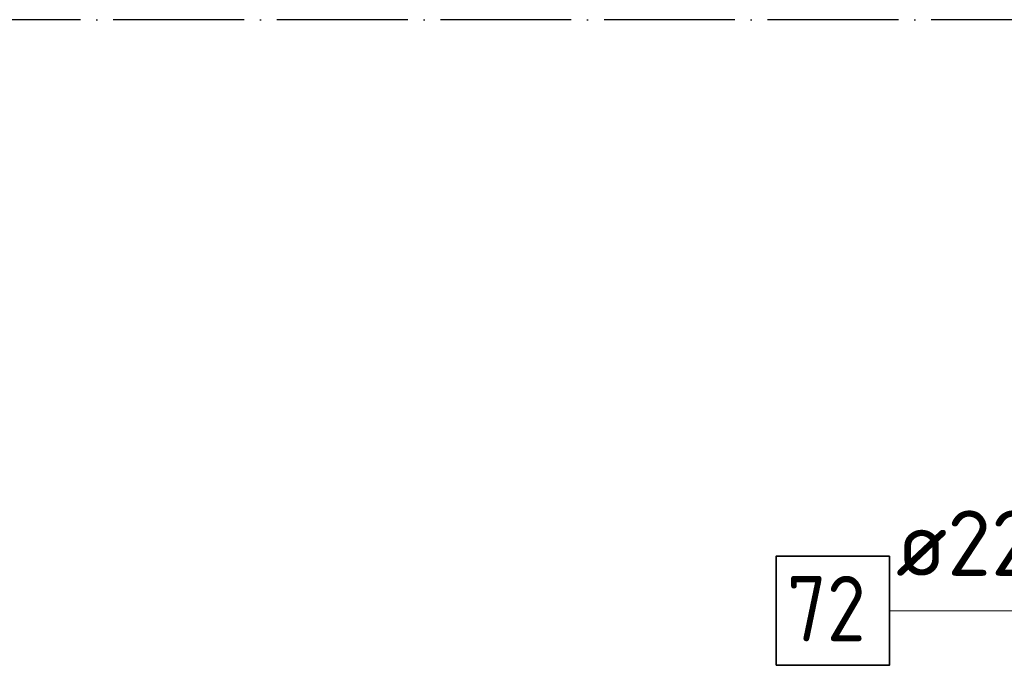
# Model space of a CAD drawing. Header units: millimetres. Extents: x 76517 to 124426, y -73423 to -21861.
# Tile 84 of 114: x 81492 to 84501, y -29132 to -27160. Entities that reach past the tile are written whole.
import ezdxf

# ---------------------------------------------------------------- set-up
doc = ezdxf.new("R2010")
doc.units = ezdxf.units.MM
doc.linetypes.add('______11', pattern=[500, 400, -50, 0, -50])
doc.linetypes.add('______5', pattern=[1100, 800, -100, 100, -100])
doc.layers.add('Арм.стержн. Выпуски', color=180, linetype='Continuous', lineweight=35)
doc.layers.add('Осевая линия_ общее', color=7, linetype='______5', lineweight=13, true_color=0xa0a0a0)
doc.styles.add('ISOCPEUR', font='ISOCPEUR')

msp = doc.modelspace()

# ---------------------------------------------------------------- linework, layer by layer
at = {"layer": 'Арм.стержн. Выпуски', "color": 7, "linetype": 'Continuous', "lineweight": 13, "transparency": 33554687}
msp.add_line((84150.4, -28965.8), (86090.4, -28965.8), dxfattribs=at)
at = {"layer": 'Арм.стержн. Выпуски', "color": 7, "linetype": 'Continuous', "lineweight": 35, "transparency": 33554687}
msp.add_lwpolyline([(83803.8, -29132.5), (84150.4, -29132.5), (84150.4, -28799.2), (83803.8, -28799.2), (83803.8, -29132.5)], dxfattribs=at)
at = {"layer": 'Осевая линия_ общее', "color": 253, "linetype": '______11', "lineweight": -3, "true_color": 0xa0a0a0, "transparency": 33554687}
msp.add_line((94680, -27160), (77142.2, -27160), dxfattribs=at)

# ---------------------------------------------------------------- texts
at = {"layer": 'Арм.стержн. Выпуски', "color": 7, "linetype": 'Continuous', "lineweight": 25, "transparency": 33554687, "char_height": 200, "attachment_point": 7, "style": 'ISOCPEUR'}
for s, insert, width in [('\\W0.98;ø22 L=2880mm ', (84170.4, -28859.2), 1996.963), ('\\W0.87;72', (83837.1, -29059.2), 367.208)]:
    msp.add_mtext(s, dxfattribs=dict(at, insert=insert, width=width))

doc.saveas('drawing.dxf')
